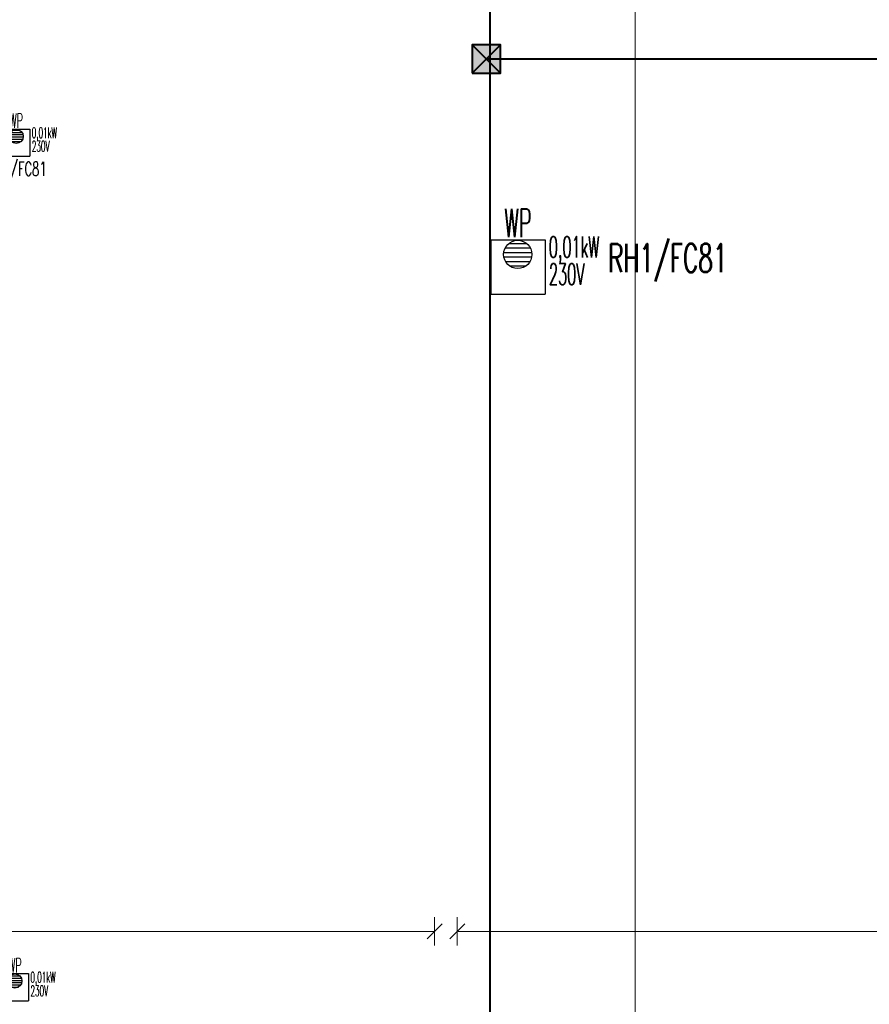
# Model space of a CAD drawing. Header units: millimetres. Extents: x -7955266 to 72030, y -46136 to 9299934.
# Tile 163 of 203: x -5108062 to -5096062, y 6615081 to 6628979. Entities that reach past the tile are written whole.
import ezdxf
from ezdxf.enums import TextEntityAlignment as Align

# ---------------------------------------------------------------- set-up
doc = ezdxf.new("R2010")
doc.units = ezdxf.units.MM
doc.header["$LTSCALE"] = 10
for name, color, linetype, lineweight in [('!XREF', 8, 'Continuous', 5), ('BMS_urzadzenia_nr_obw_magistrala', 140, 'Continuous', 13), ('BMS_urzadzenia_WE_WY', 30, 'Continuous', 20), ('IE_ATRYBUTY_ BLOCK_1', 7, 'Continuous', 25), ('IE_ATRYBUTY_ BLOCK_2', 7, 'Continuous', 18), ('IE_urzadzenia', 30, 'Continuous', 25), ('IE_urzadzenia_nr_obw', 94, 'Continuous', 20), ('IE_zwody', 140, 'Continuous', 40), ('XREF_E_PRZ24002_rzut dachu$0$0-DACH-ISTN', 8, 'Continuous', 5), ('XREF_E_PRZ24002_rzut dachu$0$DO-HALA-WYMIAR', 8, 'Continuous', 5)]:
    doc.layers.add(name, color=color, linetype=linetype, lineweight=lineweight)
doc.styles.add('ROMANS', font='romans.shx', dxfattribs={"width": 0.8})
doc.styles.add('XREF_E_PRZ24002_rzut dachu$0$CP_ATTR', font='ROMANS.SHX')
doc.styles.add('XREF_E_PRZ24002_rzut dachu$0$ROMANS', font='romans.shx', dxfattribs={"width": 0.8})
doc.dimstyles.new('XREF_E_PRZ24002_rzut dachu$0$STANDARD', dxfattribs={"dimscale": 1.4, "dimtxt": 21, "dimasz": 0.5, "dimexe": 0.2, "dimexo": 0.1, "dimgap": 6, "dimtad": 1, "dimdec": 1, "dimrnd": 0.5, "dimzin": 12, "dimdsep": 46, "dimtxsty": 'XREF_E_PRZ24002_rzut dachu$0$ROMANS', "dimblk1": 'XREF_E_PRZ24002_rzut dachu$0$Q', "dimblk2": 'XREF_E_PRZ24002_rzut dachu$0$Q', "dimsah": 1, "dimcen": 0.5, "dimse1": 1, "dimse2": 1, "dimclrd": 8, "dimclre": 8, "dimclrt": 7, "dimadec": 0, "dimazin": 0, "dimtfac": 1, "dimtdec": 1, "dimtix": 1, "dimtmove": 2, "dimatfit": 3, "dimldrblk": 'XREF_E_PRZ24002_rzut dachu$0$Q', "dimfxl": 1, "dimtolj": 1, "dimtzin": 12, "dimarcsym": 0})

# ---------------------------------------------------------------- blocks, each defined once
blk = doc.blocks.new('XREF_E_PRZ24002_rzut dachu$0$Q')
for p, q in [((0, 20), (0, -20)), ((10.6, 10.6), (-10.6, -10.6))]:
    blk.add_line(p, q)
blk = doc.blocks.new('*D270')
at = {"layer": 'XREF_E_PRZ24002_rzut dachu$0$DO-HALA-WYMIAR', "color": 8, "lineweight": -2, "transparency": 16777216}
blk.add_line((-268247.4, 259090.3), (-268247.4, 268362.3), dxfattribs=at)
at = {"layer": 'XREF_E_PRZ24002_rzut dachu$0$DO-HALA-WYMIAR', "color": 8, "linetype": 'ByBlock', "lineweight": -2, "transparency": 16777216}
for p, rotation in [((-268247.4, 268363.3), 90), ((-268247.4, 259089.3), 270)]:
    blk.add_blockref('XREF_E_PRZ24002_rzut dachu$0$Q', p, dxfattribs=dict(at, rotation=rotation))
at = {"layer": 'XREF_E_PRZ24002_rzut dachu$0$DO-HALA-WYMIAR', "color": 7, "transparency": 16777216, "insert": (-268280.4, 263726.3), "char_height": 42, "attachment_point": 5, "rotation": 90, "style": 'XREF_E_PRZ24002_rzut dachu$0$ROMANS'}
blk.add_mtext('\\A1;9274', dxfattribs=at)
blk = doc.blocks.new('*D287')
at = {"layer": 'XREF_E_PRZ24002_rzut dachu$0$DO-HALA-WYMIAR', "color": 8, "lineweight": -2, "transparency": 16777216}
blk.add_line((-268531.7, 266529.5), (-276811.7, 266529.5), dxfattribs=at)
at = {"layer": 'XREF_E_PRZ24002_rzut dachu$0$DO-HALA-WYMIAR', "color": 8, "linetype": 'ByBlock', "lineweight": -2, "transparency": 16777216, "rotation": 180}
blk.add_blockref('XREF_E_PRZ24002_rzut dachu$0$Q', (-276812.7, 266529.5), dxfattribs=at)
at = {"layer": 'XREF_E_PRZ24002_rzut dachu$0$DO-HALA-WYMIAR', "color": 8, "linetype": 'ByBlock', "lineweight": -2, "transparency": 16777216}
blk.add_blockref('XREF_E_PRZ24002_rzut dachu$0$Q', (-268530.7, 266529.5), dxfattribs=at)
at = {"layer": 'XREF_E_PRZ24002_rzut dachu$0$DO-HALA-WYMIAR', "color": 7, "transparency": 16777216, "insert": (-272549.6, 266562.5), "char_height": 42, "attachment_point": 5, "style": 'XREF_E_PRZ24002_rzut dachu$0$ROMANS'}
blk.add_mtext('\\A1;8282', dxfattribs=at)
blk = doc.blocks.new('*D326')
at = {"layer": 'XREF_E_PRZ24002_rzut dachu$0$DO-HALA-WYMIAR', "color": 8, "lineweight": -2, "transparency": 16777216}
blk.add_line((-268497.7, 266529.5), (-267160.7, 266529.5), dxfattribs=at)
at = {"layer": 'XREF_E_PRZ24002_rzut dachu$0$DO-HALA-WYMIAR', "color": 8, "linetype": 'ByBlock', "lineweight": -2, "transparency": 16777216, "rotation": 180}
blk.add_blockref('XREF_E_PRZ24002_rzut dachu$0$Q', (-268498.7, 266529.5), dxfattribs=at)
at = {"layer": 'XREF_E_PRZ24002_rzut dachu$0$DO-HALA-WYMIAR', "color": 8, "linetype": 'ByBlock', "lineweight": -2, "transparency": 16777216}
blk.add_blockref('XREF_E_PRZ24002_rzut dachu$0$Q', (-267159.7, 266529.5), dxfattribs=at)
at = {"layer": 'XREF_E_PRZ24002_rzut dachu$0$DO-HALA-WYMIAR', "color": 7, "transparency": 16777216, "insert": (-267829.2, 266562.5), "char_height": 42, "attachment_point": 5, "style": 'XREF_E_PRZ24002_rzut dachu$0$ROMANS'}
blk.add_mtext('\\A1;1339', dxfattribs=at)
blk = doc.blocks.new('urzadzenie_wpust dachowy')
h = blk.add_hatch()
h.set_pattern_fill('ANSI31', color=256, scale=10, angle=315, style=0)
h.set_pattern_definition([(0, (3e-14, -297.45), (1e-14, 31.75), [])])
edge = h.paths.add_edge_path()
edge.add_arc((-0.6, -104.3), 100, 0, 360)
for p, q in [((-191.9, 0), (191.9, 0)), ((-191.9, 0), (-191.9, -384)), ((191.9, 0), (191.9, -384)), ((-191.9, -384), (191.9, -384))]:
    blk.add_line(p, q)
blk.add_circle((-0.6, -104.3), 100)
at = {"layer": 'BMS_urzadzenia_nr_obw_magistrala', "style": 'ROMANS', "width": 0.5, "flags": 8}
blk.add_attdef('ADR_BMS', (238.6, -152.5), '', height=150, dxfattribs=at)
at = {"layer": 'BMS_urzadzenia_WE_WY', "style": 'ROMANS', "width": 0.5, "flags": 8}
blk.add_attdef('BMS_WE_WY', (238.6, -357.6), '', height=150, dxfattribs=at)
at = {"layer": 'IE_ATRYBUTY_ BLOCK_1', "style": 'ROMANS', "width": 0.5, "flags": 8}
blk.add_attdef('TYP', text='', height=200, dxfattribs=at).set_placement((-0.6, 17.8), align=Align.CENTER)
at = {"layer": 'IE_ATRYBUTY_ BLOCK_2', "style": 'ROMANS', "width": 0.5, "flags": 8}
for tag, p in [('OPIS1', (-0.6, -365.8)), ('OPIS2', (-0.6, -758.8))]:
    blk.add_attdef(tag, text='', height=150, dxfattribs=at).set_placement(p, align=Align.CENTER)
at = {"layer": 'IE_urzadzenia_nr_obw', "style": 'ROMANS', "width": 0.5, "flags": 8}
blk.add_attdef('NR_OBW', text='', height=150, dxfattribs=at).set_placement((-0.6, -570), align=Align.CENTER)
blk = doc.blocks.new('polaczenie_skrecane')
blk.add_hatch(color=256).paths.add_polyline_path([(-100.3, -100.3), (99.7, -100.3), (99.7, 99.7), (-100.3, 99.7)])
for p, q in [((99.7, -100.3), (-100.3, 99.7)), ((99.7, 99.7), (-100.3, -100.3))]:
    blk.add_line(p, q)
blk.add_lwpolyline([(-100.3, -100.3), (99.7, -100.3), (99.7, 99.7), (-100.3, 99.7)], close=True)
at = {"layer": 'IE_ATRYBUTY_ BLOCK_1', "style": 'ROMANS', "width": 0.7, "flags": 8}
blk.add_attdef('TYP', text='', height=200, dxfattribs=at).set_placement((-0.3, 119.6), align=Align.CENTER)
at = {"layer": 'IE_ATRYBUTY_ BLOCK_2', "style": 'ROMANS', "width": 0.6, "flags": 8}
for tag, p in [('OPIS1', (-0.3, -273.7)), ('OPIS2', (-0.3, -473.7))]:
    blk.add_attdef(tag, text='', height=150, dxfattribs=at).set_placement(p, align=Align.CENTER)
blk = doc.blocks.new('XREF_E_PRZ24002_rzut dachu')
at = {"layer": 'XREF_E_PRZ24002_rzut dachu$0$0-DACH-ISTN', "linetype": 'ByBlock', "style": 'XREF_E_PRZ24002_rzut dachu$0$CP_ATTR', "flags": 9}
for tag, p, height, width in [('NAME', (-279644.05, 267204.19), 0.01, 3.078589), ('PRODUCER', (-279644.05, 267204.19), 0.01, 3.078589), ('PRODUCT-TYPE', (-279644.05, 267204.19), 0.01, 3.078589), ('ARTICLE', (-279644.05, 267204.19), 0.01, 3.078589), ('FLOW', (-279644.05, 267204.19), 0.01, 3.078589), ('OTHER', (-279644.05, 267204.19), 0.01, 3.078589), ('NAME', (-279398.18, 267206.19), 0.01, 2.430116), ('PRODUCER', (-279398.18, 267206.19), 0.01, 2.430116), ('PRODUCT-TYPE', (-279398.18, 267206.19), 0.01, 2.430116), ('ARTICLE', (-279398.18, 267206.19), 0.01, 2.430116), ('FLOW', (-279398.18, 267206.19), 0.01, 2.430116), ('OTHER', (-279398.18, 267206.19), 0.01, 2.430116), ('NAME', (-279880.82, 267079.33), 0.01, 0.520644), ('PRODUCER', (-279880.82, 267079.33), 0.01, 0.520644), ('PRODUCT-TYPE', (-279880.82, 267079.33), 0.01, 0.520644), ('ARTICLE', (-279880.82, 267079.33), 0.01, 0.520644), ('FLOW', (-279880.82, 267079.33), 0.01, 0.520644), ('OTHER', (-279880.82, 267079.33), 0.01, 0.520644), ('NAME', (-279828.75, 267079.33), 0.0001, 1), ('PRODUCER', (-279828.75, 267079.33), 0.0001, 1), ('PRODUCT-TYPE', (-279828.75, 267079.33), 0.0001, 1), ('ARTICLE', (-279828.75, 267079.33), 0.0001, 1), ('FLOW', (-279828.75, 267079.33), 0.0001, 1), ('OTHER', (-279828.75, 267079.33), 0.0001, 1), ('NAME', (-279558.18, 266590.11), 0.0001, 1), ('PRODUCER', (-279558.18, 266590.11), 0.0001, 1), ('PRODUCT-TYPE', (-279558.18, 266590.11), 0.0001, 1), ('ARTICLE', (-279558.18, 266590.11), 0.0001, 1), ('FLOW', (-279558.18, 266590.11), 0.0001, 1), ('OTHER', (-279558.18, 266590.11), 0.0001, 1), ('NAME', (-280739.27, 251288.91), 0.0001, 1), ('PRODUCER', (-280739.27, 251288.91), 0.0001, 1), ('PRODUCT-TYPE', (-280739.27, 251288.91), 0.0001, 1), ('ARTICLE', (-280739.27, 251288.91), 0.0001, 1), ('FLOW', (-280739.27, 251288.91), 0.0001, 1), ('OTHER', (-280739.27, 251288.91), 0.0001, 1), ('NAME', (-280605.65, 251288.91), 0.0001, 1), ('PRODUCER', (-280605.65, 251288.91), 0.0001, 1), ('PRODUCT-TYPE', (-280605.65, 251288.91), 0.0001, 1), ('ARTICLE', (-280605.65, 251288.91), 0.0001, 1), ('FLOW', (-280605.65, 251288.91), 0.0001, 1), ('OTHER', (-280605.65, 251288.91), 0.0001, 1), ('NAME', (-279957.38, 251288.91), 0.0001, 1), ('PRODUCER', (-279957.38, 251288.91), 0.0001, 1), ('PRODUCT-TYPE', (-279957.38, 251288.91), 0.0001, 1), ('ARTICLE', (-279957.38, 251288.91), 0.0001, 1), ('FLOW', (-279957.38, 251288.91), 0.0001, 1), ('OTHER', (-279957.38, 251288.91), 0.0001, 1)]:
    blk.add_attdef(tag, p, '', height=height, dxfattribs=dict(at, width=width))
for tag, p, height, rotation, width in [('PRODUCT-TYPE', (-279196.19, 267204.19), 0.0001, 180, 1), ('NAME', (-279196.19, 267204.19), 0.0001, 180, 1), ('PRODUCER', (-279196.19, 267204.19), 0.0001, 180, 1), ('ARTICLE', (-279196.19, 267204.19), 0.0001, 180, 1), ('FLOW', (-279196.19, 267204.19), 0.0001, 180, 1), ('OTHER', (-279196.19, 267204.19), 0.0001, 180, 1), ('PRODUCT-TYPE', (-279109.07, 267204.19), 0.015, 180, 0.580797), ('PRODUCER', (-279109.07, 267204.19), 0.015, 180, 0.580797), ('ARTICLE', (-279109.07, 267204.19), 0.015, 180, 0.580797), ('NAME', (-279109.07, 267204.19), 0.015, 180, 0.580797), ('FLOW', (-279109.07, 267204.19), 0.015, 180, 0.580797), ('OTHER', (-279109.07, 267204.19), 0.015, 180, 0.580797), ('NAME', (-279015.17, 267206.19), 0.0001, 180, 1), ('PRODUCER', (-279015.17, 267206.19), 0.0001, 180, 1), ('PRODUCT-TYPE', (-279015.17, 267206.19), 0.0001, 180, 1), ('ARTICLE', (-279015.17, 267206.19), 0.0001, 180, 1), ('FLOW', (-279015.17, 267206.19), 0.0001, 180, 1), ('OTHER', (-279015.17, 267206.19), 0.0001, 180, 1), ('PRODUCT-TYPE', (-278926.22, 267206.19), 0.015, 180, 0.592965), ('PRODUCER', (-278926.22, 267206.19), 0.015, 180, 0.592965), ('ARTICLE', (-278926.22, 267206.19), 0.015, 180, 0.592965), ('NAME', (-278926.22, 267206.19), 0.015, 180, 0.592965), ('FLOW', (-278926.22, 267206.19), 0.015, 180, 0.592965), ('OTHER', (-278926.22, 267206.19), 0.015, 180, 0.592965), ('NAME', (-281343.26, 251313.16), 0.0001, 180, 1), ('PRODUCER', (-281343.26, 251313.16), 0.0001, 180, 1), ('PRODUCT-TYPE', (-281343.26, 251313.16), 0.0001, 180, 1), ('ARTICLE', (-281343.26, 251313.16), 0.0001, 180, 1), ('FLOW', (-281343.26, 251313.16), 0.0001, 180, 1), ('OTHER', (-281343.26, 251313.16), 0.0001, 180, 1), ('NAME', (-281440.06, 251297.51), 0.0001, 135, 1), ('PRODUCER', (-281440.06, 251297.51), 0.0001, 135, 1), ('PRODUCT-TYPE', (-281440.06, 251297.51), 0.0001, 135, 1), ('ARTICLE', (-281440.06, 251297.51), 0.0001, 135, 1), ('FLOW', (-281440.06, 251297.51), 0.0001, 135, 1), ('OTHER', (-281440.06, 251297.51), 0.0001, 135, 1), ('NAME', (-281127.88, 251288.91), 0.0001, 180, 1), ('PRODUCER', (-281127.88, 251288.91), 0.0001, 180, 1), ('PRODUCT-TYPE', (-281127.88, 251288.91), 0.0001, 180, 1), ('ARTICLE', (-281127.88, 251288.91), 0.0001, 180, 1), ('FLOW', (-281127.88, 251288.91), 0.0001, 180, 1), ('OTHER', (-281127.88, 251288.91), 0.0001, 180, 1), ('NAME', (-281411.29, 251268.73), 0.0001, 315, 1), ('PRODUCER', (-281411.29, 251268.73), 0.0001, 315, 1), ('PRODUCT-TYPE', (-281411.29, 251268.73), 0.0001, 315, 1), ('ARTICLE', (-281411.29, 251268.73), 0.0001, 315, 1), ('FLOW', (-281411.29, 251268.73), 0.0001, 315, 1), ('OTHER', (-281411.29, 251268.73), 0.0001, 315, 1)]:
    blk.add_attdef(tag, p, '', height=height, rotation=rotation, dxfattribs=dict(at, width=width))
at = {"layer": 'XREF_E_PRZ24002_rzut dachu$0$0-DACH-ISTN', "linetype": 'ByBlock', "style": 'XREF_E_PRZ24002_rzut dachu$0$CP_ATTR', "text_generation_flag": 4, "width": 1, "flags": 9}
for tag, p, rotation in [('NAME', (-279463.18, 267141.19), 90), ('PRODUCER', (-279463.18, 267141.19), 90), ('PRODUCT-TYPE', (-279463.18, 267141.19), 90), ('ARTICLE', (-279463.18, 267141.19), 90), ('FLOW', (-279463.18, 267141.19), 90), ('OTHER', (-279463.18, 267141.19), 90), ('NAME', (-281127.88, 251288.91), 180), ('PRODUCER', (-281127.88, 251288.91), 180), ('PRODUCT-TYPE', (-281127.88, 251288.91), 180), ('ARTICLE', (-281127.88, 251288.91), 180), ('FLOW', (-281127.88, 251288.91), 180), ('OTHER', (-281127.88, 251288.91), 180)]:
    blk.add_attdef(tag, p, '', height=0.0001, rotation=rotation, dxfattribs=at)
at = {"layer": 'XREF_E_PRZ24002_rzut dachu$0$0-DACH-ISTN', "linetype": 'ByBlock', "style": 'XREF_E_PRZ24002_rzut dachu$0$CP_ATTR', "flags": 9}
for tag, p, height, rotation in [('PRODUCT-TYPE', (-279586.68, 266526.19), 0.0025, 180), ('PRODUCER', (-279586.68, 266526.19), 0.0025, 180), ('ARTICLE', (-279586.68, 266526.19), 0.0025, 180), ('NAME', (-279586.68, 266526.19), 0.0025, 180), ('FLOW', (-279586.68, 266526.19), 0.0025, 180), ('OTHER', (-279586.68, 266526.19), 0.0025, 180), ('NAME', (-281440.06, 251297.51), 0.0001, 315), ('PRODUCER', (-281440.06, 251297.51), 0.0001, 315), ('PRODUCT-TYPE', (-281440.06, 251297.51), 0.0001, 315), ('ARTICLE', (-281440.06, 251297.51), 0.0001, 315), ('FLOW', (-281440.06, 251297.51), 0.0001, 315), ('OTHER', (-281440.06, 251297.51), 0.0001, 315), ('NAME', (-281117.1, 251288.91), 0.0001, 180), ('PRODUCER', (-281117.1, 251288.91), 0.0001, 180), ('PRODUCT-TYPE', (-281117.1, 251288.91), 0.0001, 180), ('ARTICLE', (-281117.1, 251288.91), 0.0001, 180), ('FLOW', (-281117.1, 251288.91), 0.0001, 180), ('OTHER', (-281117.1, 251288.91), 0.0001, 180), ('NAME', (-280739.27, 251288.91), 0.0001, 180), ('PRODUCER', (-280739.27, 251288.91), 0.0001, 180), ('PRODUCT-TYPE', (-280739.27, 251288.91), 0.0001, 180), ('ARTICLE', (-280739.27, 251288.91), 0.0001, 180), ('FLOW', (-280739.27, 251288.91), 0.0001, 180), ('OTHER', (-280739.27, 251288.91), 0.0001, 180), ('NAME', (-279957.38, 251288.91), 0.0001, 180), ('PRODUCER', (-279957.38, 251288.91), 0.0001, 180), ('PRODUCT-TYPE', (-279957.38, 251288.91), 0.0001, 180), ('ARTICLE', (-279957.38, 251288.91), 0.0001, 180), ('FLOW', (-279957.38, 251288.91), 0.0001, 180), ('OTHER', (-279957.38, 251288.91), 0.0001, 180)]:
    blk.add_attdef(tag, p, '', height=height, rotation=rotation, dxfattribs=at)
at = {"layer": 'XREF_E_PRZ24002_rzut dachu$0$0-DACH-ISTN', "linetype": 'ByBlock', "style": 'XREF_E_PRZ24002_rzut dachu$0$CP_ATTR'}
for tag, p, height, flags in [('GROUP', (-281520.03, 251451.25), 0.00005, 1), ('NUMBER', (-281520.03, 251451.25), 0.00005, 1), ('PRODUCER', (-281520.03, 251451.25), 0.00005, 1), ('ARTICLE', (-281520.03, 251451.25), 0.00005, 1), ('PRODUCT-TYPE', (-281520.03, 251451.25), 0.00005, 1), ('ORDER-NO', (-281520.03, 251451.25), 0.00005, 1), ('CHARACTER', (-281520.03, 251451.25), 0.00005, 1), ('DN', (-281520.03, 251451.25), 0.00005, 1), ('NAME', (-281520.03, 251451.25), 0.00005, 1), ('TEMPERATURE', (-281520.03, 251451.25), 0.00005, 1), ('FLOW', (-281520.03, 251451.25), 0.00005, 1), ('POWER', (-281520.03, 251451.25), 0.00005, 1), ('VOLTAGE', (-281520.03, 251451.25), 0.00005, 1), ('WEIGHT', (-281520.03, 251451.25), 0.00005, 1), ('PN', (-281520.03, 251451.25), 0.00005, 1), ('H', (-281520.03, 251451.25), 0.00005, 1), ('VAL', (-281520.03, 251451.25), 0.00005, 1), ('NAME', (-281343.26, 251313.16), 0.0001, 9), ('PRODUCER', (-281343.26, 251313.16), 0.0001, 9), ('PRODUCT-TYPE', (-281343.26, 251313.16), 0.0001, 9), ('ARTICLE', (-281343.26, 251313.16), 0.0001, 9), ('FLOW', (-281343.26, 251313.16), 0.0001, 9), ('OTHER', (-281343.26, 251313.16), 0.0001, 9), ('NAME', (-281127.88, 251288.91), 0.0001, 9), ('PRODUCER', (-281127.88, 251288.91), 0.0001, 9), ('PRODUCT-TYPE', (-281127.88, 251288.91), 0.0001, 9), ('ARTICLE', (-281127.88, 251288.91), 0.0001, 9), ('FLOW', (-281127.88, 251288.91), 0.0001, 9), ('OTHER', (-281127.88, 251288.91), 0.0001, 9), ('NAME', (-280750.05, 251288.91), 0.0001, 9), ('PRODUCER', (-280750.05, 251288.91), 0.0001, 9), ('PRODUCT-TYPE', (-280750.05, 251288.91), 0.0001, 9), ('ARTICLE', (-280750.05, 251288.91), 0.0001, 9), ('FLOW', (-280750.05, 251288.91), 0.0001, 9), ('OTHER', (-280750.05, 251288.91), 0.0001, 9), ('NAME', (-280647.27, 251288.91), 0.0001, 9), ('PRODUCER', (-280647.27, 251288.91), 0.0001, 9), ('PRODUCT-TYPE', (-280647.27, 251288.91), 0.0001, 9), ('ARTICLE', (-280647.27, 251288.91), 0.0001, 9), ('FLOW', (-280647.27, 251288.91), 0.0001, 9), ('OTHER', (-280647.27, 251288.91), 0.0001, 9), ('NAME', (-281393.61, 251261.41), 0.0001, 9), ('PRODUCER', (-281393.61, 251261.41), 0.0001, 9), ('PRODUCT-TYPE', (-281393.61, 251261.41), 0.0001, 9), ('ARTICLE', (-281393.61, 251261.41), 0.0001, 9), ('FLOW', (-281393.61, 251261.41), 0.0001, 9), ('OTHER', (-281393.61, 251261.41), 0.0001, 9), ('GROUP', (-281345.5, 250753.98), 0.00005, 1), ('NUMBER', (-281345.5, 250753.98), 0.00005, 1), ('PRODUCER', (-281345.5, 250753.98), 0.00005, 1), ('ARTICLE', (-281345.5, 250753.98), 0.00005, 1), ('PRODUCT-TYPE', (-281345.5, 250753.98), 0.00005, 1), ('ORDER-NO', (-281345.5, 250753.98), 0.00005, 1), ('CHARACTER', (-281345.5, 250753.98), 0.00005, 1), ('DN', (-281345.5, 250753.98), 0.00005, 1), ('NAME', (-281345.5, 250753.98), 0.00005, 1), ('TEMPERATURE', (-281345.5, 250753.98), 0.00005, 1), ('FLOW', (-281345.5, 250753.98), 0.00005, 1), ('POWER', (-281345.5, 250753.98), 0.00005, 1), ('VOLTAGE', (-281345.5, 250753.98), 0.00005, 1), ('WEIGHT', (-281345.5, 250753.98), 0.00005, 1), ('PN', (-281345.5, 250753.98), 0.00005, 1), ('H', (-281345.5, 250753.98), 0.00005, 1), ('VAL', (-281345.5, 250753.98), 0.00005, 1)]:
    blk.add_attdef(tag, p, '', height=height, dxfattribs=dict(at, flags=flags))
at = {"layer": 'XREF_E_PRZ24002_rzut dachu$0$0-DACH-ISTN', "linetype": 'ByBlock', "style": 'XREF_E_PRZ24002_rzut dachu$0$CP_ATTR', "text_generation_flag": 4, "width": 1, "flags": 9}
for tag in ['NAME', 'PRODUCER', 'PRODUCT-TYPE', 'ARTICLE', 'FLOW', 'OTHER']:
    blk.add_attdef(tag, (-280739.27, 251288.91), '', height=0.0001, dxfattribs=at)
at = {"layer": 'XREF_E_PRZ24002_rzut dachu$0$0-DACH-ISTN', "linetype": 'ByBlock', "style": 'XREF_E_PRZ24002_rzut dachu$0$CP_ATTR', "flags": 9}
for tag, p in [('GROUP', (-280584.33, 251288.18)), ('ARTICLE', (-280584.33, 251288.17)), ('PRODUCT-TYPE', (-280584.33, 251288.17)), ('ORDER-NO', (-280584.33, 251288.16)), ('PRODUCER', (-280584.33, 251288.16)), ('NAME', (-280584.32, 251288.18)), ('NUMBER', (-280584.33, 251288.18)), ('TEMPERATURE', (-280584.31, 251288.18)), ('FLOW', (-280584.31, 251288.18)), ('CHARACTER', (-280584.31, 251288.17)), ('POWER', (-280584.31, 251288.16)), ('VOLTAGE', (-280584.31, 251288.16)), ('PN', (-280584.3, 251288.18)), ('OTHER', (-280584.3, 251288.18)), ('DN', (-280584.3, 251288.17))]:
    blk.add_attdef(tag, text='', height=0.002, dxfattribs=at).set_placement(p, align=Align.MIDDLE_LEFT)
at = {"layer": 'XREF_E_PRZ24002_rzut dachu$0$0-DACH-ISTN', "linetype": 'ByBlock', "style": 'XREF_E_PRZ24002_rzut dachu$0$CP_ATTR', "width": 1, "flags": 9}
for tag, height, p in [('GROUP', 0.00158, (-279928.78, 251288.33)), ('ARTICLE', 0.00158, (-279928.78, 251288.33)), ('PRODUCT-TYPE', 0.00158, (-279928.78, 251288.33)), ('ORDER-NO', 0.00157, (-279928.78, 251288.32)), ('PRODUCER', 0.00158, (-279928.78, 251288.32)), ('NAME', 0.00158, (-279928.77, 251288.34)), ('NUMBER', 0.00158, (-279928.78, 251288.34)), ('TEMPERATURE', 0.00158, (-279928.77, 251288.34)), ('OTHER', 0.00158, (-279928.76, 251288.34)), ('CHARACTER', 0.00158, (-279928.76, 251288.33)), ('FLOW', 0.00158, (-279928.76, 251288.33)), ('POWER', 0.00158, (-279928.76, 251288.32)), ('VOLTAGE', 0.00158, (-279928.76, 251288.32)), ('DN', 0.00158, (-279928.75, 251288.33)), ('PN', 0.00158, (-279928.75, 251288.33))]:
    blk.add_attdef(tag, text='', height=height, dxfattribs=at).set_placement(p, align=Align.MIDDLE_LEFT)
at = {"layer": 'XREF_E_PRZ24002_rzut dachu$0$DO-HALA-WYMIAR'}
dim = blk.add_linear_dim(base=(-268247.37, 268363.33), p1=(-268227.37, 259089.33, 0), p2=(-268247.31, 268363.33, 0), angle=90, dimstyle='XREF_E_PRZ24002_rzut dachu$0$STANDARD', override={"dimscale": 2}, dxfattribs=at)
dim.commit()
dim.dimension.update_dxf_attribs({"geometry": '*D270', "text_midpoint": (-268280.37, 263726.33)})
dim = blk.add_linear_dim(base=(-276812.68, 266529.49), p1=(-268530.68, 266454.62, 0), p2=(-276812.68, 266454.62, 0), dimstyle='XREF_E_PRZ24002_rzut dachu$0$STANDARD', override={"dimscale": 2}, dxfattribs=at)
dim.commit()
dim.dimension.update_dxf_attribs({"geometry": '*D287', "text_midpoint": (-272549.58, 266562.49), "dimtype": 160})
dim = blk.add_linear_dim(base=(-267159.68, 266529.49), p1=(-268498.68, 266509.49, 0), p2=(-267159.68, 266509.49, 0), dimstyle='XREF_E_PRZ24002_rzut dachu$0$STANDARD', override={"dimscale": 2}, dxfattribs=at)
dim.commit()
dim.dimension.update_dxf_attribs({"geometry": '*D326', "text_midpoint": (-267829.18, 266562.49)})

msp = doc.modelspace()

# ---------------------------------------------------------------- linework, layer by layer
at = {"layer": 'IE_zwody'}
for p, q in [((-5101421, 6634448, 0), (-5101421, 6542312, 0)), ((-5094033, 6628424, 0), (-5101472, 6628424, 0))]:
    msp.add_line(p, q, dxfattribs=at)

# ---------------------------------------------------------------- block references
at = {"layer": '!XREF', "xscale": 10, "yscale": 10, "zscale": 10}
msp.add_blockref('XREF_E_PRZ24002_rzut dachu', (-2416894, 3950814, 0), dxfattribs=at)
at = {"layer": 'IE_urzadzenia'}
ref = msp.add_blockref('urzadzenie_wpust dachowy', (-5108110, 6627436), dxfattribs=at)
ref.add_attrib('OPIS1', '0,01kW', dxfattribs={"layer": 'IE_ATRYBUTY_ BLOCK_2', "height": 150, "style": 'ROMANS', "width": 0.5, "flags": 8}).set_placement((-5107713, 6627309), align=Align.CENTER)
ref.add_attrib('OPIS2', '230V', dxfattribs={"layer": 'IE_ATRYBUTY_ BLOCK_2', "height": 150, "style": 'ROMANS', "width": 0.5, "flags": 8}).set_placement((-5107765, 6627117), align=Align.CENTER)
ref.add_attrib('TYP', 'WP', dxfattribs={"layer": 'IE_ATRYBUTY_ BLOCK_1', "height": 200, "style": 'ROMANS', "width": 0.5, "flags": 8}).set_placement((-5108111, 6627454), align=Align.CENTER)
ref = msp.add_blockref('urzadzenie_wpust dachowy', (-5101026, 6625874), dxfattribs=dict(at, xscale=2, yscale=2, zscale=2))
ref.add_attrib('OPIS1', '0,01kW', dxfattribs={"layer": 'IE_ATRYBUTY_ BLOCK_2', "height": 300, "style": 'ROMANS', "width": 0.5, "flags": 8}).set_placement((-5100232, 6625621), align=Align.CENTER)
ref.add_attrib('OPIS2', '230V', dxfattribs={"layer": 'IE_ATRYBUTY_ BLOCK_2', "height": 300, "style": 'ROMANS', "width": 0.5, "flags": 8}).set_placement((-5100336, 6625236), align=Align.CENTER)
ref.add_attrib('TYP', 'WP', dxfattribs={"layer": 'IE_ATRYBUTY_ BLOCK_1', "height": 400, "style": 'ROMANS', "width": 0.5, "flags": 8}).set_placement((-5101027, 6625910), align=Align.CENTER)
ref = msp.add_blockref('urzadzenie_wpust dachowy', (-5108129, 6615514), dxfattribs=at)
ref.add_attrib('OPIS1', '0,01kW', dxfattribs={"layer": 'IE_ATRYBUTY_ BLOCK_2', "height": 150, "style": 'ROMANS', "width": 0.5, "flags": 8}).set_placement((-5107732, 6615387), align=Align.CENTER)
ref.add_attrib('OPIS2', '230V', dxfattribs={"layer": 'IE_ATRYBUTY_ BLOCK_2', "height": 150, "style": 'ROMANS', "width": 0.5, "flags": 8}).set_placement((-5107784, 6615195), align=Align.CENTER)
ref.add_attrib('TYP', 'WP', dxfattribs={"layer": 'IE_ATRYBUTY_ BLOCK_1', "height": 200, "style": 'ROMANS', "width": 0.5, "flags": 8}).set_placement((-5108129, 6615531), align=Align.CENTER)
at = {"layer": 'IE_zwody', "linetype": 'Continuous', "ltscale": 20, "xscale": 2, "yscale": 2, "zscale": 2}
msp.add_blockref('polaczenie_skrecane', (-5101472, 6628424, 0), dxfattribs=at)

# ---------------------------------------------------------------- texts
at = {"layer": 'IE_urzadzenia_nr_obw', "style": 'ROMANS', "width": 0.6}
for s, height, p in [('RWK/FC81', 200, (-5108539, 6626774, 0)), ('RH1/FC81', 400, (-5099753, 6625415))]:
    msp.add_text(s, height=height, dxfattribs=at).set_placement(p)

doc.saveas('drawing.dxf')
